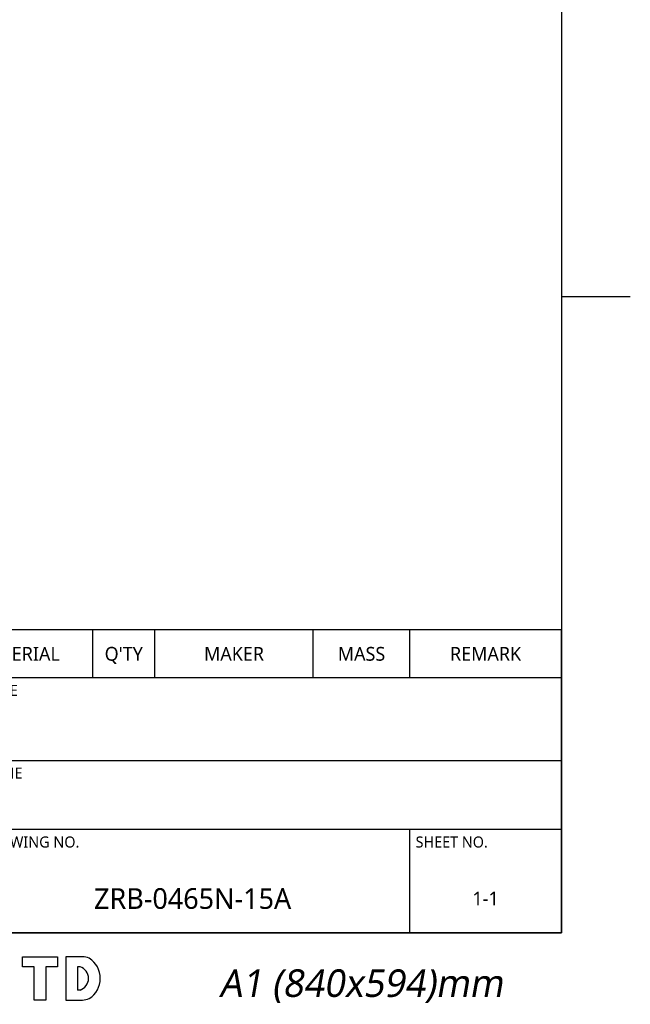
# Model space of a CAD drawing. Header units: millimetres. Extents: x 20 to 4180, y 42 to 2950.
# Tile 49 of 133: x 3707 to 4150, y 48 to 762. Entities that reach past the tile are written whole.
import ezdxf

# ---------------------------------------------------------------- set-up
doc = ezdxf.new("R2010")
doc.units = ezdxf.units.MM
doc.header["$LTSCALE"] = 231.275
doc.layers.get('0').update_dxf_attribs({"linetype": 'CONTINUOUS'})
doc.styles.add('TEXTSTYLE_2', font='malgun.ttf')
doc.styles.add('TEXTSTYLE_3', font='malgun.ttf')

# ---------------------------------------------------------------- blocks, each defined once
blk = doc.blocks.new('TABLE_BL2', base_point=(3662.49, 209.99))
at = {"color": 134}
for p, q in [((4099.99, 319.99), (3224.99, 319.99)), ((3224.99, 99.99), (3224.99, 319.99)), ((3269.99, 284.99), (3269.99, 319.99)), ((3474.99, 284.99), (3474.99, 319.99)), ((3649.99, 284.99), (3649.99, 319.99)), ((3759.99, 284.99), (3759.99, 319.99)), ((3804.99, 284.99), (3804.99, 319.99)), ((3919.99, 284.99), (3919.99, 319.99)), ((3989.99, 284.99), (3989.99, 319.99)), ((4099.99, 99.99), (4099.99, 319.99)), ((4099.99, 284.99), (3224.99, 284.99)), ((3449.99, 224.99), (3449.99, 284.99)), ((3674.99, 99.99), (3674.99, 284.99)), ((4099.99, 224.99), (3224.99, 224.99)), ((3314.99, 174.99), (3314.99, 224.99)), ((3389.99, 149.99), (3389.99, 224.99)), ((3499.99, 174.99), (3499.99, 224.99)), ((4099.99, 174.99), (3224.99, 174.99)), ((3989.99, 99.99), (3989.99, 174.99)), ((3674.99, 149.99), (3224.99, 149.99)), ((3299.99, 99.99), (3299.99, 149.99)), ((3369.99, 99.99), (3369.99, 149.99)), ((3449.99, 99.99), (3449.99, 149.99)), ((3524.99, 99.99), (3524.99, 149.99)), ((3594.99, 99.99), (3594.99, 149.99)), ((3674.99, 124.99), (3224.99, 124.99)), ((4099.99, 99.99), (3224.99, 99.99))]:
    blk.add_line(p, q, dxfattribs=at)
at = {"color": 134, "line_spacing_factor": 0.9, "style": 'TEXTSTYLE_3'}
for s, insert, char_height, width, attachment_point in [('NO.', (3247.49, 307.49), 10, 24.4074, 2), ('PART NAME', (3372.49, 307.49), 10, 77.5556, 2), ('DRAWING NO.', (3562.49, 307.49), 10, 94.2593, 2), ('MATERIAL', (3704.99, 307.49), 10, 64.5185, 2), ("Q'TY", (3782.49, 307.49), 10, 29.1852, 2), ('MAKER', (3862.49, 307.49), 10, 45.7407, 2), ('MASS', (3954.99, 307.49), 10, 37, 2), ('REMARK', (4044.99, 307.49), 10, 54.2222, 2), ('REF.DRAWING', (3229.24, 279.99), 8, 72.4741, 1), ('PROJECT NO.', (3454.24, 279.99), 8, 67.8815, 1), ('TITLE', (3679.24, 279.99), 8, 25.9259, 1), ('PROJECTION', (3269.99, 218.99), 8, 64.5333, 2), ('UNIT', (3319.24, 219.99), 8, 25.2148, 1), ('SCALE', (3394.24, 219.99), 8, 31.4963, 1), ('TOLERANCE', (3504.24, 219.99), 8, 61.0074, 1), ('NAME', (3679.24, 219.99), 8, 31.763, 1), ('1/4', (3444.99, 194.99), 10, 20.8148, 2), ('KS B ISO 2768-mk', (3587.49, 194.99), 10, 116.1852, 2), ('mm', (3352.49, 194.99), 10, 24.4444, 2), ('SECTION', (3307.49, 166.49), 8, 44.8593, 2), ('ROBOT DEVELOPMENT TEAM', (3532.49, 166.49), 8, 156.8069, 2), ('DRAWING NO.', (3679.24, 169.99), 8, 75.4074, 1), ('SHEET NO.', (3994.24, 169.99), 8, 54.963, 1), ('APPROVED', (3229.24, 141.49), 8, 56.1481, 1), ('CADCHK', (3454.24, 141.49), 8, 44, 1), ('ZRB-0465N-15A', (3832.49, 132.49), 15, 153.4444, 2), ('1-1', (4044.99, 129.99), 10, 21.037, 2), ('DESIGNED', (3229.24, 116.49), 8, 52.7704, 1), ('CHECKED', (3454.24, 116.49), 8, 48.1778, 1)]:
    blk.add_mtext(s, dxfattribs=dict(at, insert=insert, char_height=char_height, width=width, attachment_point=attachment_point))

msp = doc.modelspace()

# ---------------------------------------------------------------- linework, layer by layer
at = {"color": 7}
for p in [(4100, 2870), (50, 100)]:
    msp.add_line(p, (4100, 100), dxfattribs=at)
at = {"color": 134}
for p, q in [((4100, 561.667), (4150, 561.667)), ((3708.972, 82.78), (3734.474, 82.78)), ((3708.972, 75.556), (3708.972, 82.78)), ((3734.474, 82.78), (3734.474, 75.556)), ((3752.534, 82.78), (3740.385, 82.78)), ((3740.385, 82.78), (3740.385, 51.368)), ((3717.509, 75.556), (3708.972, 75.556)), ((3717.509, 51.368), (3717.509, 75.556)), ((3734.474, 75.556), (3725.937, 75.556)), ((3725.937, 75.556), (3725.937, 51.368)), ((3750.782, 75.556), (3748.922, 75.556)), ((3748.922, 75.556), (3748.922, 58.591)), ((3750.782, 58.591), (3748.922, 58.591)), ((3725.937, 51.368), (3717.509, 51.368)), ((3740.385, 51.368), (3752.534, 51.368))]:
    msp.add_line(p, q, dxfattribs=at)
for centre, radius, start, end in [((3751.658, 66.719), 16.084, 68.742979, 86.879292), ((3748.067, 67.074), 17.406, 302.772997, 57.227003), ((3748.067, 67.074), 8.906, 287.750088, 72.249912), ((3751.658, 67.428), 16.084, 273.120708, 291.257021)]:
    msp.add_arc(centre, radius, start, end, dxfattribs=at)

# ---------------------------------------------------------------- block references
msp.add_blockref('TABLE_BL2', (3662.495, 209.99))

# ---------------------------------------------------------------- texts
at = {"color": 134, "insert": (3954.559, 73.614), "char_height": 20, "width": 321.11111, "attachment_point": 2, "line_spacing_factor": 0.9, "style": 'TEXTSTYLE_2'}
msp.add_mtext('\\Q10.0;A1 (840x594)mm', dxfattribs=at)

doc.saveas('drawing.dxf')
